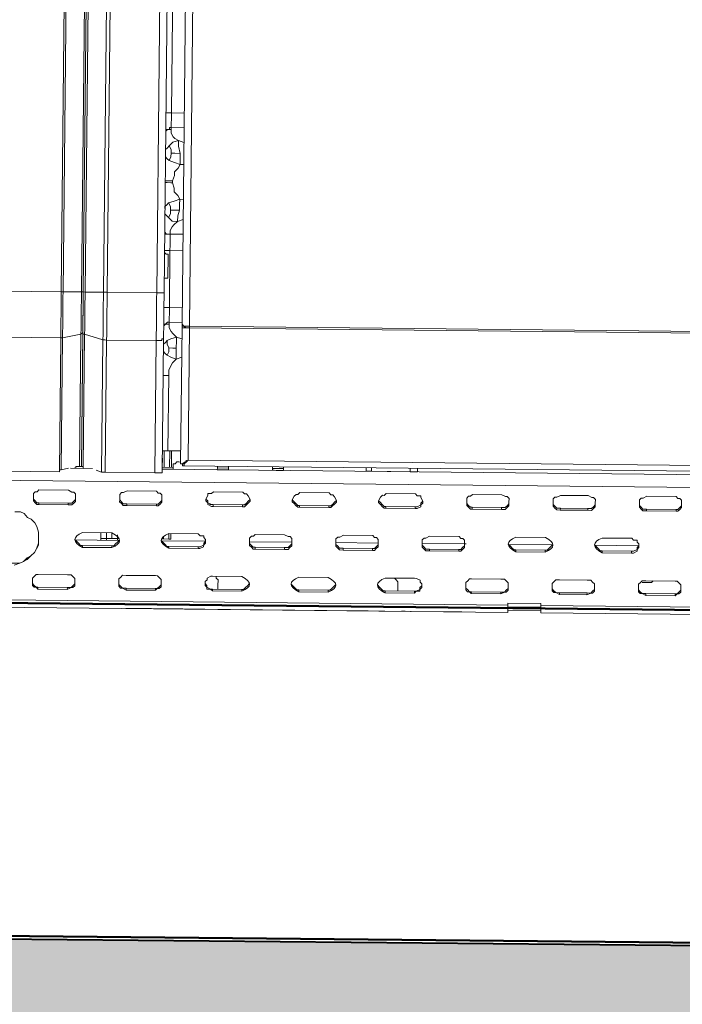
# Model space of a CAD drawing. Header units: metres. Extents: x 779 to 7046, y -512 to 9570.
# Tile 144 of 256: x 2478.285 to 2478.591, y -218.694 to -218.24. Entities that reach past the tile are written whole.
import ezdxf

# ---------------------------------------------------------------- set-up
doc = ezdxf.new("R2010")
doc.units = ezdxf.units.M
doc.linetypes.add('CIĄGłA', pattern=[0])
doc.layers.add('BK_Beton', color=2, linetype='Continuous', lineweight=15)
doc.layers.add('PDF _Geometria', color=7, linetype='Continuous')

# ---------------------------------------------------------------- blocks, each defined once
blk = doc.blocks.new('DYSTRYBUTOR WAYNE HELIX 4 PRODUKTY')
at = {"layer": 'PDF _Geometria', "lineweight": 9}
for points in [[(287.369, -9.872), (287.369, 43.47), (292.797, 43.47), (292.797, -9.872), (287.369, -9.872), (287.369, -10.126), (287.369, -10.381), (287.369, -10.635), (287.369, -10.89), (287.369, -11.229), (287.369, -11.483), (287.369, -11.738), (287.369, -11.992)], [(293.814, -9.872), (293.73, -9.872), (293.73, 43.47), (292.881, 43.47), (292.881, -9.872), (293.73, -9.872), (293.73, -10.042), (293.73, -10.296), (293.73, -10.55), (293.73, -10.805), (293.73, -11.059), (293.73, -11.314), (293.73, -11.568), (293.73, -11.823)], [(293.814, 43.385), (293.814, -9.872), (293.814, 43.47), (293.73, 43.47)], [(294.917, -9.872), (294.917, 43.385), (297.207, 43.385), (297.207, -9.872), (294.917, -9.872), (294.917, -10.126), (294.917, -10.466), (294.917, -10.72), (294.917, -10.974), (294.917, -11.229), (294.917, -11.483), (294.917, -11.823), (294.917, -12.077)], [(297.546, 43.385), (297.546, -9.872)], [(298.733, -11.399), (298.648, -11.399), (298.479, -11.399), (298.394, -11.314), (298.394, 43.216), (298.479, 43.216), (298.648, 43.216), (298.733, 43.216), (298.479, 43.216), (298.479, 43.301)], [(408.47, -17.589), (408.555, -17.674), (408.64, -17.759), (408.725, -17.759), (408.81, -17.759), (408.81, -11.399), (408.81, -11.483), (408.725, -11.483), (408.555, -11.483), (408.386, -11.483), (408.555, -11.483), (408.64, -11.483), (408.64, -11.399), (408.725, -11.399), (408.81, -11.399), (408.81, -11.314), (408.725, -11.399), (408.555, -11.399), (408.386, -11.399), (298.733, -11.399), (298.733, 43.216), (408.386, 43.216), (408.386, -11.399)], [(297.546, -4.784), (297.631, -4.784), (297.8, -4.784), (297.885, -4.784), (297.885, -4.699), (297.97, -4.445), (297.97, -4.275), (298.139, -4.105), (298.224, -3.936), (297.97, -3.851), (297.715, -3.766), (297.8, -3.596), (297.8, -3.427), (297.8, -3.257), (297.715, -3.088), (297.885, -2.918), (298.139, -2.833), (297.97, -2.748), (297.885, -2.664), (297.8, -2.494), (297.8, -2.324), (297.8, -2.24), (297.8, -2.07), (297.8, -1.816), (297.8, -1.561), (297.8, 34.311)], [(297.546, -1.561), (297.631, -1.561), (297.715, -1.561), (297.8, -1.561), (298.394, -1.561)], [(298.394, -2.24), (297.8, -2.24), (297.715, -2.24), (297.715, -2.324), (297.631, -2.324), (297.546, -2.324)], [(297.546, -2.409), (297.631, -2.324), (297.715, -2.324), (297.8, -2.324)], [(297.546, -3.342), (297.546, -3.257), (297.631, -3.172), (297.715, -3.088)], [(297.8, -3.427), (297.97, -3.427), (298.224, -3.427), (298.139, -3.088), (298.139, -2.833), (298.394, -2.918)], [(297.715, -3.766), (297.631, -3.681), (297.546, -3.596), (297.546, -3.512)], [(298.394, -3.936), (298.224, -3.936), (298.224, -3.681), (298.224, -3.427)], [(297.885, -4.699), (297.8, -4.699), (297.631, -4.699), (297.546, -4.699)], [(297.715, -5.717), (297.97, -5.632), (298.224, -5.547), (298.139, -5.377), (297.97, -5.208), (297.97, -5.038), (297.885, -4.784)], [(297.546, -5.971), (297.546, -5.886), (297.631, -5.801), (297.715, -5.717), (297.8, -5.886), (297.8, -6.056), (297.8, -6.225), (297.715, -6.395)], [(298.224, -6.056), (298.224, -5.801), (298.224, -5.547), (298.394, -5.547)], [(297.8, -7.158), (297.8, -6.989), (297.885, -6.819), (297.97, -6.734), (298.139, -6.565), (297.885, -6.565), (297.715, -6.395), (297.631, -6.31), (297.546, -6.225), (297.546, -6.141)], [(298.394, -6.48), (298.139, -6.565), (298.139, -6.31), (298.224, -6.056), (297.97, -6.056), (297.8, -6.056)], [(298.394, -17.165), (297.8, -17.165), (297.8, -13.688), (297.8, -13.434), (297.885, -13.264), (297.97, -13.095), (298.139, -12.925), (297.885, -12.84), (297.715, -12.755), (297.8, -12.586), (297.8, -12.416), (297.715, -12.247), (297.715, -12.077), (297.885, -11.992), (298.139, -11.907), (297.97, -11.738), (297.885, -11.653), (297.8, -11.483), (297.8, -11.314), (297.8, -11.229), (297.8, -11.059), (297.8, -10.805), (297.8, -10.55), (297.8, -7.922), (297.8, -7.667), (297.8, -7.413), (297.8, -7.158), (297.715, -7.158), (297.631, -7.158), (297.546, -7.158), (297.546, -7.073), (297.631, -7.158), (297.715, -7.158), (297.8, -7.158), (298.394, -7.158)], [(297.8, -7.158), (297.8, -7.158)], [(298.394, -7.922), (297.8, -7.922), (297.715, -7.922), (297.631, -7.922), (297.546, -7.922)], [(297.715, -9.024), (297.715, -8.939), (297.715, -8.854), (297.715, -8.77), (297.715, -8.6), (297.715, -8.515), (297.715, -8.43), (297.715, -8.346), (297.715, -8.261), (297.715, -8.176), (297.715, -8.091), (297.631, -8.091), (297.546, -8.006)], [(297.546, -9.278), (297.546, -9.194), (297.631, -9.194), (297.715, -9.194), (297.715, -9.109), (297.715, -9.024)], [(292.881, -9.872), (292.797, -9.872), (292.797, -10.126), (292.797, -10.381), (292.797, -10.635), (292.797, -10.89), (292.797, -11.229), (292.797, -11.483), (292.797, -11.738), (292.797, -11.992), (292.881, -11.992)], [(292.881, -9.872), (292.881, -10.126), (292.881, -10.381), (292.881, -10.635), (292.881, -10.89), (292.881, -11.229), (292.881, -11.483), (292.881, -11.738), (292.881, -11.992)], [(293.814, -11.738), (293.814, -11.483), (293.814, -11.314), (293.814, -11.059), (293.814, -10.805), (293.814, -10.55), (293.814, -10.296), (293.814, -10.042), (293.814, -9.872)], [(293.899, -9.872), (293.814, -9.872), (293.814, -10.126), (293.814, -10.381), (293.814, -10.635), (293.814, -10.89), (293.814, -11.059), (293.814, -11.314), (293.814, -11.568), (293.814, -11.823)], [(293.814, -9.872), (293.814, -9.872)], [(293.899, -9.872), (293.899, -10.126), (293.899, -10.381), (293.899, -10.635), (293.899, -10.89), (293.899, -11.144), (293.899, -11.314), (293.899, -11.568), (293.899, -11.823)], [(294.917, -9.872), (294.832, -9.872), (294.747, -9.872), (294.747, -10.126), (294.747, -10.466), (294.747, -10.72), (294.747, -10.974), (294.747, -11.229), (294.747, -11.483), (294.747, -11.823), (294.747, -12.077)], [(297.546, -9.872), (297.461, -9.872), (297.376, -9.872), (297.291, -9.872), (297.206, -9.872), (297.206, -10.126), (297.206, -10.466), (297.206, -10.72), (297.206, -10.974), (297.206, -11.229), (297.206, -11.483), (297.206, -11.823), (297.206, -12.077)], [(297.546, -9.872), (297.546, -10.126), (297.546, -10.381), (297.546, -10.72), (297.546, -10.974), (297.546, -11.229), (297.546, -11.483), (297.546, -11.738), (297.546, -11.992)], [(298.394, -10.55), (297.8, -10.55), (297.715, -10.55), (297.631, -10.55), (297.546, -10.55)], [(298.394, -11.229), (297.8, -11.229), (297.715, -11.229), (297.631, -11.314), (297.546, -11.314)], [(297.8, -11.314), (297.715, -11.314), (297.631, -11.314), (297.546, -11.399)], [(298.394, -11.314), (298.394, -11.399), (298.394, -17.759), (298.479, -17.759), (298.394, -17.759)], [(293.814, -11.738), (293.814, -11.653)], [(298.648, -17.674), (298.563, -17.674), (298.563, -17.759), (298.479, -17.759), (298.479, -17.844), (298.563, -17.844), (298.563, -17.759), (298.648, -17.674), (298.733, -17.589), (298.733, -11.483), (298.648, -11.483), (298.563, -11.483), (298.479, -11.399), (298.394, -11.399), (298.394, -11.483), (298.479, -11.483), (298.648, -11.483), (298.733, -11.483), (408.386, -11.483)], [(408.725, -17.844), (298.479, -17.844), (298.479, -17.759)], [(298.479, -11.399), (298.479, -11.399)], [(298.733, -11.483), (298.733, -11.398)], [(293.221, -18.013), (292.881, -18.098), (292.881, -11.992), (293.73, -11.823)], [(293.814, -11.823), (293.814, -17.928), (293.73, -17.928), (293.56, -17.928), (293.56, -18.013), (293.899, -18.013), (293.899, -17.928), (293.899, -11.823), (294.747, -12.077), (294.747, -18.183), (294.493, -18.098)], [(293.814, -11.823), (293.899, -11.823)], [(294.747, -12.077), (294.832, -12.077), (294.917, -12.077)], [(297.206, -12.077), (297.291, -12.077), (297.376, -12.077), (297.461, -12.077), (297.461, -11.992), (297.546, -11.992)], [(297.546, -11.992), (297.546, -18.098)], [(297.715, -12.077), (297.631, -12.162), (297.546, -12.247), (297.546, -12.331)], [(298.394, -11.992), (298.139, -11.907), (298.139, -12.077), (298.139, -12.416), (298.139, -12.671), (298.139, -12.925), (298.394, -12.84)], [(297.715, -12.755), (297.631, -12.671), (297.546, -12.586)], [(298.139, -12.416), (297.97, -12.416), (297.8, -12.416)], [(297.8, -13.688), (297.715, -13.688), (297.631, -13.688), (297.546, -13.688)], [(297.546, -17.165), (297.631, -17.165), (297.715, -17.165), (297.8, -17.165)], [(297.631, -17.165), (297.631, -17.928)], [(297.885, -17.165), (297.885, -17.928)], [(297.97, -17.165), (297.97, -17.928)], [(297.546, -17.504), (297.546, -17.504)], [(297.546, -17.504), (297.546, -17.928), (298.055, -17.928), (298.055, -17.759)], [(297.546, -17.504), (297.546, -17.504)], [(297.546, -17.504), (297.546, -17.504)], [(298.055, -17.759), (298.139, -17.759), (298.224, -17.674), (298.309, -17.674), (298.394, -17.674)], [(408.81, -17.759), (408.64, -17.759), (408.555, -17.674), (408.386, -17.589), (298.733, -17.589), (298.563, -17.674), (298.479, -17.759), (298.394, -17.759), (298.479, -17.759), (298.563, -17.759), (298.648, -17.674), (298.648, -17.589)], [(298.563, -17.674), (298.563, -17.674)], [(234.281, -18.607), (234.281, -24.119), (249.546, -24.119), (249.546, -24.034), (251.073, -24.034), (251.073, -24.119), (313.574, -24.119), (313.574, -24.034), (315.1, -24.034), (315.1, -24.119), (391.34, -24.119), (391.34, -24.034), (392.782, -24.034), (392.782, -24.119), (408.894, -24.119), (408.894, -18.607), (234.281, -18.607), (234.281, -18.522), (234.281, -18.437), (234.281, -18.353), (234.281, -18.268), (234.281, -18.183), (234.281, -18.098)], [(292.797, -18.183), (292.797, -18.098), (292.881, -18.098)], [(294.323, -18.013), (293.305, -18.013)], [(293.475, -18.013), (293.56, -18.013)], [(293.814, -17.844), (293.814, -17.844)], [(293.814, -17.928), (293.899, -17.928)], [(297.206, -18.183), (297.291, -18.183), (297.376, -18.183), (297.461, -18.183), (297.546, -18.183), (297.546, -18.098)], [(297.546, -17.928), (297.546, -18.013), (297.631, -18.013), (297.715, -18.013), (297.8, -18.013), (297.885, -18.013), (297.97, -18.013), (298.055, -18.013), (298.055, -17.928)], [(408.894, -18.013), (408.81, -18.013), (297.546, -18.013)], [(298.394, -17.759), (298.394, -17.759)], [(298.479, -17.759), (298.479, -17.759)], [(298.479, -17.759), (298.479, -17.759)], [(298.479, -17.844), (298.479, -17.844)], [(300.09, -17.844), (300.09, -17.928), (300.599, -17.928), (300.599, -17.844)], [(300.09, -17.928), (300.09, -18.013), (300.175, -18.013), (300.259, -18.013), (300.344, -18.013), (300.429, -18.013), (300.514, -18.013), (300.599, -18.013), (300.599, -17.928)], [(302.634, -17.844), (302.634, -17.928), (303.143, -17.928), (303.143, -17.844)], [(302.634, -17.928), (302.634, -18.013), (302.719, -18.013), (302.804, -18.013), (302.888, -18.013), (302.973, -18.013), (303.058, -18.013), (303.143, -18.013), (303.143, -17.928)], [(306.959, -17.844), (306.959, -18.013), (307.213, -18.013), (308.994, -18.013), (309.334, -18.013), (309.334, -17.844)], [(307.213, -17.844), (307.213, -17.928), (307.213, -18.013)], [(308.994, -18.013), (308.994, -17.928), (308.994, -17.844)], [(294.747, -18.183), (294.832, -18.183), (294.917, -18.183)], [(291.864, -19.031), (291.779, -19.116), (291.694, -19.116), (291.609, -19.201), (291.609, -19.37), (291.609, -19.455), (291.609, -19.54), (291.694, -19.625), (291.779, -19.709), (291.864, -19.709)], [(293.221, -19.031), (291.864, -19.031)], [(293.221, -19.709), (293.39, -19.709), (293.475, -19.625), (293.56, -19.54), (293.56, -19.455), (293.56, -19.37), (293.56, -19.201), (293.475, -19.116), (293.39, -19.116), (293.221, -19.031)], [(295.934, -19.031), (295.765, -19.116), (295.68, -19.116), (295.595, -19.201), (295.595, -19.37), (295.595, -19.455), (295.595, -19.54), (295.68, -19.625), (295.765, -19.709), (295.934, -19.709)], [(297.291, -19.031), (295.934, -19.031)], [(297.291, -19.709), (297.376, -19.709), (297.461, -19.625), (297.546, -19.54), (297.546, -19.455), (297.546, -19.37), (297.546, -19.201), (297.461, -19.116), (297.376, -19.116), (297.291, -19.031)], [(299.92, -19.031), (299.835, -19.116), (299.666, -19.116), (299.666, -19.201), (299.581, -19.37), (299.581, -19.455), (299.666, -19.54), (299.666, -19.625), (299.835, -19.709), (299.92, -19.709)], [(301.277, -19.031), (299.92, -19.031)], [(301.277, -19.709), (301.362, -19.709), (301.447, -19.625), (301.532, -19.54), (301.616, -19.455), (301.616, -19.37), (301.532, -19.201), (301.447, -19.116), (301.362, -19.116), (301.277, -19.031)], [(303.906, -19.031), (303.821, -19.116), (303.736, -19.116), (303.652, -19.201), (303.567, -19.37), (303.567, -19.455), (303.652, -19.54), (303.736, -19.625), (303.821, -19.709), (303.906, -19.709)], [(305.263, -19.031), (303.906, -19.031)], [(305.263, -19.709), (305.348, -19.709), (305.433, -19.625), (305.517, -19.54), (305.602, -19.455), (305.602, -19.37), (305.517, -19.201), (305.433, -19.116), (305.348, -19.116), (305.263, -19.031)], [(307.892, -19.031), (307.807, -19.116), (307.722, -19.116), (307.638, -19.201), (307.553, -19.37), (307.553, -19.455), (307.638, -19.54), (307.722, -19.625), (307.807, -19.709), (307.892, -19.709)], [(309.249, -19.031), (307.892, -19.031)], [(309.249, -19.709), (309.334, -19.709), (309.503, -19.625), (309.503, -19.54), (309.588, -19.455), (309.588, -19.37), (309.503, -19.201), (309.503, -19.116), (309.334, -19.116), (309.249, -19.031)], [(311.878, -19.031), (311.793, -19.116), (311.708, -19.116), (311.623, -19.201), (311.623, -19.37), (311.623, -19.455), (311.623, -19.54), (311.708, -19.625), (311.793, -19.709), (311.878, -19.709)], [(313.235, -19.031), (311.878, -19.031)], [(313.235, -19.709), (313.404, -19.709), (313.489, -19.625), (313.574, -19.54), (313.574, -19.455), (313.574, -19.37), (313.574, -19.201), (313.489, -19.116), (313.404, -19.116), (313.235, -19.031)], [(315.948, -19.031), (315.779, -19.116), (315.694, -19.116), (315.609, -19.201), (315.609, -19.37), (315.609, -19.455), (315.609, -19.54), (315.694, -19.625), (315.779, -19.709), (315.948, -19.709)], [(317.22, -19.031), (315.948, -19.031)], [(317.22, -19.709), (317.39, -19.709), (317.475, -19.625), (317.56, -19.54), (317.56, -19.455), (317.56, -19.37), (317.56, -19.201), (317.475, -19.116), (317.39, -19.116), (317.22, -19.031)], [(319.934, -19.031), (319.765, -19.116), (319.68, -19.116), (319.595, -19.201), (319.595, -19.37), (319.595, -19.455), (319.595, -19.54), (319.68, -19.625), (319.765, -19.709), (319.934, -19.709)], [(321.291, -19.031), (319.934, -19.031)], [(321.291, -19.709), (321.376, -19.709), (321.461, -19.625), (321.545, -19.54), (321.545, -19.455), (321.545, -19.37), (321.545, -19.201), (321.461, -19.116), (321.376, -19.116), (321.291, -19.031)], [(291.609, -19.37), (291.609, -19.455), (291.694, -19.54), (291.779, -19.625), (291.864, -19.625), (291.864, -19.709), (293.221, -19.709), (293.221, -19.625), (293.39, -19.625), (293.475, -19.54), (293.56, -19.455), (293.56, -19.37)], [(295.595, -19.37), (295.595, -19.455), (295.68, -19.54), (295.765, -19.625), (295.934, -19.625), (295.934, -19.709), (297.291, -19.709), (297.291, -19.625), (297.376, -19.625), (297.461, -19.54), (297.546, -19.455), (297.546, -19.37)], [(299.581, -19.37), (299.666, -19.455), (299.666, -19.54), (299.835, -19.625), (299.92, -19.625), (299.92, -19.709), (301.277, -19.709), (301.277, -19.625), (301.362, -19.625), (301.447, -19.54), (301.532, -19.455), (301.616, -19.37)], [(303.567, -19.37), (303.652, -19.455), (303.736, -19.54), (303.821, -19.625), (303.906, -19.625), (303.906, -19.709), (305.263, -19.709), (305.263, -19.625), (305.348, -19.625), (305.433, -19.54), (305.517, -19.455), (305.602, -19.37)], [(307.553, -19.37), (307.638, -19.455), (307.722, -19.54), (307.807, -19.625), (307.892, -19.625), (307.892, -19.709), (309.249, -19.709), (309.249, -19.625), (309.334, -19.625), (309.503, -19.54), (309.503, -19.455), (309.588, -19.37)], [(311.623, -19.37), (311.623, -19.455), (311.708, -19.54), (311.793, -19.625), (311.878, -19.625), (311.878, -19.709), (313.235, -19.709), (313.235, -19.625), (313.404, -19.625), (313.489, -19.54), (313.574, -19.455), (313.574, -19.37)], [(315.609, -19.37), (315.609, -19.455), (315.694, -19.54), (315.779, -19.625), (315.948, -19.625), (315.948, -19.709), (317.22, -19.709), (317.22, -19.625), (317.39, -19.625), (317.475, -19.54), (317.56, -19.455), (317.56, -19.37)], [(319.595, -19.37), (319.595, -19.455), (319.68, -19.54), (319.765, -19.625), (319.934, -19.625), (319.934, -19.709), (321.291, -19.709), (321.291, -19.625), (321.376, -19.625), (321.461, -19.54), (321.545, -19.455), (321.545, -19.37)], [(290.761, -22.508), (291.016, -22.423), (291.185, -22.338), (291.355, -22.254), (291.525, -22.084), (291.694, -21.914), (291.779, -21.745), (291.864, -21.575), (291.864, -21.321), (291.864, -21.151), (291.864, -20.981), (291.779, -20.727), (291.694, -20.557), (291.525, -20.388), (291.355, -20.303), (291.185, -20.133), (291.016, -20.049), (290.761, -20.049)], [(293.39, -19.625), (291.694, -19.625)], [(293.221, -19.625), (291.864, -19.625)], [(297.291, -19.625), (295.934, -19.625)], [(301.447, -19.625), (299.751, -19.625)], [(301.277, -19.625), (299.92, -19.625)], [(305.433, -19.625), (303.736, -19.625)], [(305.263, -19.625), (303.906, -19.625)], [(309.249, -19.625), (307.892, -19.625)], [(313.235, -19.625), (311.878, -19.625)], [(317.22, -19.625), (315.948, -19.625)], [(321.291, -19.625), (319.934, -19.625)], [(289.235, -21.236), (289.32, -21.321), (289.32, -21.49), (289.404, -21.745), (289.489, -21.914), (289.659, -22.084), (289.744, -22.169), (289.998, -22.338), (290.168, -22.423), (290.337, -22.423), (290.592, -22.423), (290.761, -22.423), (291.016, -22.423), (291.185, -22.338), (291.355, -22.169), (291.525, -22.084), (291.694, -21.914), (291.779, -21.745), (291.864, -21.49), (291.864, -21.321), (291.864, -21.236)], [(295.002, -21.236), (295.002, -20.981), (295.002, -21.236), (295.256, -21.236), (295.256, -20.981), (293.899, -20.981)], [(294.747, -20.981), (294.747, -21.236), (294.832, -21.236), (294.917, -21.236), (295.002, -21.236), (295.002, -21.321)], [(294.747, -21.321), (294.747, -21.236)], [(295.002, -21.236), (295.002, -21.236)], [(295.256, -21.236), (295.341, -21.236), (295.426, -21.236), (295.51, -21.236)], [(295.51, -21.066), (295.51, -21.236)], [(295.51, -21.321), (295.51, -21.236), (295.595, -21.236)], [(297.546, -21.236), (297.631, -21.236), (297.885, -21.236), (297.885, -20.981), (299.242, -20.981)], [(297.631, -21.151), (297.631, -21.236)], [(297.885, -21.236), (297.97, -21.236)], [(297.97, -20.981), (297.97, -21.236)], [(299.242, -21.66), (299.327, -21.66), (299.496, -21.575), (299.496, -21.49), (299.581, -21.405), (299.581, -21.236), (299.496, -21.151), (299.496, -21.066), (299.327, -21.066), (299.242, -20.981)], [(303.228, -20.981), (301.871, -20.981), (301.786, -21.066), (301.701, -21.066), (301.616, -21.151), (301.616, -21.236), (301.616, -21.405), (301.616, -21.49), (301.701, -21.575), (301.786, -21.66), (301.871, -21.66)], [(303.228, -21.66), (303.397, -21.66), (303.482, -21.575), (303.567, -21.49), (303.567, -21.405), (303.567, -21.236), (303.567, -21.151), (303.482, -21.066), (303.397, -21.066), (303.228, -20.981)], [(307.298, -21.66), (307.298, -21.575), (307.383, -21.575), (307.468, -21.49), (307.553, -21.405), (307.553, -21.321), (305.602, -21.321), (305.602, -21.405), (305.687, -21.49), (305.772, -21.575), (305.941, -21.575), (305.941, -21.66), (307.298, -21.66), (307.383, -21.66), (307.468, -21.575), (307.553, -21.49), (307.553, -21.405), (307.553, -21.236), (307.553, -21.151), (307.468, -21.066), (307.383, -21.066), (307.298, -20.981)], [(305.941, -20.981), (305.772, -21.066), (305.687, -21.066), (305.602, -21.151), (305.602, -21.236), (305.602, -21.405), (305.602, -21.49), (305.687, -21.575), (305.772, -21.66), (305.941, -21.66)], [(307.298, -20.981), (305.941, -20.981)], [(311.284, -21.66), (311.284, -21.575), (311.369, -21.575), (311.454, -21.49), (311.539, -21.405), (311.539, -21.321), (311.623, -21.321), (309.588, -21.321), (309.588, -21.405), (309.673, -21.49), (309.758, -21.575), (309.927, -21.575), (309.927, -21.66), (311.284, -21.66), (311.369, -21.66), (311.454, -21.575), (311.539, -21.49), (311.539, -21.405), (311.539, -21.236), (311.539, -21.151), (311.454, -21.066), (311.369, -21.066), (311.284, -20.981)], [(309.927, -20.981), (309.758, -21.066), (309.673, -21.066), (309.588, -21.151), (309.588, -21.236), (309.588, -21.405), (309.588, -21.49), (309.673, -21.575), (309.758, -21.66), (309.927, -21.66)], [(311.284, -20.981), (309.927, -20.981)], [(315.27, -20.981), (313.913, -20.981)], [(319.256, -20.981), (317.899, -20.981)], [(319.256, -21.66), (319.341, -21.66), (319.51, -21.575), (319.51, -21.49), (319.595, -21.405), (319.595, -21.236), (319.51, -21.151), (319.51, -21.066), (319.341, -21.066), (319.256, -20.981)], [(295.256, -21.575), (293.899, -21.575)], [(299.242, -21.575), (297.885, -21.575)], [(303.228, -21.575), (301.871, -21.575)], [(307.298, -21.575), (305.941, -21.575)], [(311.284, -21.575), (309.927, -21.575)], [(315.27, -21.575), (313.913, -21.575)], [(319.256, -21.575), (317.899, -21.575)], [(293.221, -22.932), (291.864, -22.932), (291.779, -22.932), (291.694, -23.017), (291.609, -23.102), (291.609, -23.186), (291.609, -23.356), (291.609, -23.441), (291.694, -23.526), (291.779, -23.526), (291.864, -23.61)], [(293.221, -23.61), (293.39, -23.526), (293.475, -23.526), (293.56, -23.441), (293.56, -23.356), (293.56, -23.186), (293.56, -23.102), (293.475, -23.017), (293.39, -22.932), (293.221, -22.932)], [(295.934, -22.932), (295.765, -22.932), (295.68, -23.017), (295.595, -23.102), (295.595, -23.186), (295.595, -23.356), (295.595, -23.441), (295.68, -23.526), (295.765, -23.526), (295.934, -23.61)], [(297.291, -22.932), (295.934, -22.932)], [(297.291, -23.61), (297.376, -23.526), (297.461, -23.526), (297.546, -23.441), (297.546, -23.356), (297.546, -23.186), (297.546, -23.102), (297.461, -23.017), (297.376, -22.932), (297.291, -22.932)], [(299.92, -22.932), (299.835, -22.932), (299.666, -23.017), (299.666, -23.102), (299.581, -23.186), (299.581, -23.356), (299.666, -23.441), (299.666, -23.526), (299.835, -23.526), (299.92, -23.61)], [(301.277, -22.932), (299.92, -22.932)], [(300.09, -22.932), (300.09, -23.017), (300.175, -23.102), (300.175, -23.186), (300.175, -23.271), (300.175, -23.526)], [(305.263, -22.932), (303.906, -22.932)], [(309.249, -22.932), (307.892, -22.932)], [(308.316, -22.932), (308.401, -23.017), (308.486, -23.102), (308.486, -23.186), (308.486, -23.271), (308.486, -23.526)], [(309.249, -23.61), (309.334, -23.526), (309.503, -23.526), (309.503, -23.441), (309.588, -23.356), (309.588, -23.186), (309.503, -23.102), (309.503, -23.017), (309.334, -22.932), (309.249, -22.932)], [(313.235, -22.932), (311.878, -22.932), (311.793, -22.932), (311.708, -23.017), (311.623, -23.102), (311.623, -23.186), (311.623, -23.356), (311.623, -23.441), (311.708, -23.526), (311.793, -23.526), (311.878, -23.61)], [(313.235, -23.61), (313.404, -23.526), (313.489, -23.526), (313.574, -23.441), (313.574, -23.356), (313.574, -23.186), (313.574, -23.102), (313.489, -23.017), (313.404, -22.932), (313.235, -22.932)], [(315.948, -22.932), (315.779, -22.932), (315.694, -23.017), (315.609, -23.102), (315.609, -23.186), (315.609, -23.356), (315.609, -23.441), (315.694, -23.526), (315.779, -23.526), (315.948, -23.61)], [(317.22, -22.932), (315.948, -22.932)], [(317.22, -23.61), (317.39, -23.526), (317.475, -23.526), (317.56, -23.441), (317.56, -23.356), (317.56, -23.186), (317.56, -23.102), (317.475, -23.017), (317.39, -22.932), (317.22, -22.932)], [(319.934, -22.932), (319.765, -22.932), (319.68, -23.017), (319.595, -23.102), (319.595, -23.186), (319.595, -23.356), (319.595, -23.441), (319.68, -23.526), (319.765, -23.526), (319.934, -23.61)], [(320.273, -22.932), (320.189, -23.017), (320.104, -23.017), (320.019, -23.017), (319.849, -23.017), (319.765, -23.017)], [(321.291, -22.932), (319.934, -22.932)], [(321.291, -23.61), (321.376, -23.526), (321.461, -23.526), (321.545, -23.441), (321.545, -23.356), (321.545, -23.186), (321.545, -23.102), (321.461, -23.017), (321.376, -22.932), (321.291, -22.932)], [(291.609, -23.271), (291.609, -23.356), (291.694, -23.441), (291.779, -23.526), (291.864, -23.526), (291.864, -23.61), (293.221, -23.61), (293.221, -23.526), (293.39, -23.526), (293.475, -23.441), (293.56, -23.356), (293.56, -23.271)], [(293.221, -23.526), (291.864, -23.526)], [(295.595, -23.271), (295.595, -23.356), (295.68, -23.441), (295.765, -23.526), (295.934, -23.526), (295.934, -23.61), (297.291, -23.61), (297.291, -23.526), (297.376, -23.526), (297.461, -23.441), (297.546, -23.356), (297.546, -23.271)], [(297.291, -23.526), (295.934, -23.526)], [(299.581, -23.271), (299.666, -23.356), (299.666, -23.441), (299.835, -23.526), (299.92, -23.526), (299.92, -23.61), (301.277, -23.61), (301.277, -23.526), (301.362, -23.526), (301.447, -23.441), (301.532, -23.356), (301.616, -23.271)], [(301.277, -23.526), (299.92, -23.526)], [(303.567, -23.271), (303.652, -23.356), (303.736, -23.441), (303.821, -23.526), (303.906, -23.526), (303.906, -23.61), (305.263, -23.61), (305.263, -23.526), (305.348, -23.526), (305.433, -23.441), (305.517, -23.356), (305.602, -23.271)], [(305.263, -23.526), (303.906, -23.526)], [(307.553, -23.271), (307.638, -23.356), (307.722, -23.441), (307.807, -23.526), (307.892, -23.526), (307.892, -23.61), (309.249, -23.61), (309.249, -23.526), (309.334, -23.526), (309.503, -23.441), (309.503, -23.356), (309.588, -23.271)], [(309.249, -23.526), (307.892, -23.526)], [(311.623, -23.271), (311.623, -23.356), (311.708, -23.441), (311.793, -23.526), (311.878, -23.526), (311.878, -23.61), (313.235, -23.61), (313.235, -23.526), (313.404, -23.526), (313.489, -23.441), (313.574, -23.356), (313.574, -23.271)], [(313.235, -23.526), (311.878, -23.526)], [(315.609, -23.271), (315.609, -23.356), (315.694, -23.441), (315.779, -23.526), (315.948, -23.526), (315.948, -23.61), (317.22, -23.61), (317.22, -23.526), (317.39, -23.526), (317.475, -23.441), (317.56, -23.356), (317.56, -23.271)], [(317.22, -23.526), (315.948, -23.526)], [(319.595, -23.271), (319.595, -23.356), (319.68, -23.441), (319.765, -23.526), (319.934, -23.526), (319.934, -23.61), (321.291, -23.61), (321.291, -23.526), (321.376, -23.526), (321.461, -23.441), (321.545, -23.356), (321.545, -23.271)], [(321.291, -23.526), (319.934, -23.526)], [(251.073, -24.458), (313.574, -24.458)], [(295.934, -24.458), (295.934, -24.458)], [(295.934, -24.458), (296.528, -24.458)], [(295.934, -24.458), (295.934, -24.458)], [(296.189, -24.458), (296.019, -24.458)], [(296.019, -24.458), (296.019, -24.458)], [(296.189, -24.458), (296.189, -24.458)], [(296.443, -24.458), (296.443, -24.458)], [(296.867, -24.458), (296.443, -24.458)], [(296.528, -24.458), (296.613, -24.458), (296.698, -24.458), (296.783, -24.458), (296.867, -24.458), (296.952, -24.458), (297.037, -24.458)], [(296.528, -24.458), (296.528, -24.458)], [(297.206, -24.458), (297.122, -24.458), (297.037, -24.458), (296.952, -24.458), (296.867, -24.458)], [(296.867, -24.458), (296.867, -24.458)], [(297.037, -24.458), (298.394, -24.458)], [(297.037, -24.458), (297.037, -24.458)], [(297.207, -24.458), (297.207, -24.458)], [(300.344, -24.458), (300.429, -24.458), (300.514, -24.458), (300.768, -24.458), (298.394, -24.458), (298.563, -24.458), (298.648, -24.458), (298.733, -24.458), (298.818, -24.458)], [(298.394, -24.458), (298.394, -24.458)], [(300.768, -24.458), (300.768, -24.458)], [(300.768, -24.458), (306.705, -24.458)], [(307.129, -24.458), (307.044, -24.458), (306.959, -24.458), (306.874, -24.458), (306.705, -24.458), (309.079, -24.458), (308.825, -24.458), (308.74, -24.458), (308.655, -24.458)], [(306.705, -24.458), (306.705, -24.458)], [(309.079, -24.458), (309.079, -24.458)], [(309.079, -24.458), (310.945, -24.458), (311.114, -24.458), (311.199, -24.458), (311.284, -24.458), (311.369, -24.458), (311.454, -24.458)], [(310.945, -24.458), (310.945, -24.458)], [(311.454, -24.458), (311.454, -24.458)], [(313.574, -24.458), (313.574, -24.374), (313.574, -24.289), (313.574, -24.204), (313.574, -24.119)], [(315.1, -24.204), (313.574, -24.204)], [(313.574, -24.374), (315.1, -24.374)], [(315.1, -24.119), (315.1, -24.204), (315.1, -24.289), (315.1, -24.374), (315.1, -24.458)], [(315.1, -24.458), (391.34, -24.458)]]:
    blk.add_lwpolyline(points, dxfattribs=at)
for points in [[(293.899, -9.872), (293.899, 43.385), (294.747, 43.385), (294.747, -9.872)], [(293.814, -11.738), (293.73, -11.823), (293.73, -17.928), (293.814, -17.928)], [(292.797, -18.183), (292.797, -11.992), (287.369, -11.992), (287.369, -18.183)], [(297.207, -18.183), (294.917, -18.183), (294.917, -12.077), (297.207, -12.077)], [(293.56, -21.321), (293.645, -21.405), (293.73, -21.49), (293.814, -21.575), (293.899, -21.575), (293.899, -21.66), (295.256, -21.66), (295.256, -21.575), (295.341, -21.575), (295.426, -21.49), (295.51, -21.405), (295.595, -21.321)], [(297.546, -21.321), (297.631, -21.405), (297.715, -21.49), (297.8, -21.575), (297.885, -21.575), (297.885, -21.66), (299.242, -21.66), (299.242, -21.575), (299.327, -21.575), (299.496, -21.49), (299.496, -21.405), (299.581, -21.321)], [(301.616, -21.321), (301.616, -21.405), (301.701, -21.49), (301.786, -21.575), (301.871, -21.575), (301.871, -21.66), (303.228, -21.66), (303.228, -21.575), (303.397, -21.575), (303.482, -21.49), (303.567, -21.405), (303.567, -21.321)], [(313.574, -21.321), (313.659, -21.405), (313.743, -21.49), (313.828, -21.575), (313.913, -21.575), (313.913, -21.66), (315.27, -21.66), (315.27, -21.575), (315.355, -21.575), (315.44, -21.49), (315.524, -21.405), (315.609, -21.321)], [(317.56, -21.321), (317.644, -21.405), (317.729, -21.49), (317.814, -21.575), (317.899, -21.575), (317.899, -21.66), (319.256, -21.66), (319.256, -21.575), (319.341, -21.575), (319.51, -21.49), (319.51, -21.405), (319.595, -21.321)]]:
    blk.add_lwpolyline(points, close=True, dxfattribs=at)
for centre, start_param, end_param in [((299.327, -21.575), 5.939939, 6.642851), ((289.828, -21.066), 2.798346, 3.501258), ((303.312, -21.575), 5.939939, 6.642851), ((319.341, -21.575), 5.939939, 6.642851), ((309.842, -21.066), 2.798346, 3.501258), ((323.326, -21.575), 5.939939, 6.642851), ((295.85, -23.017), 2.798346, 3.501258), ((309.334, -23.526), 5.939939, 6.642851), ((299.835, -23.017), 2.798346, 3.501258), ((313.319, -23.526), 5.939939, 6.642851)]:
    blk.add_ellipse(centre, major_axis=(-5.781, 0.279), ratio=0.170064, start_param=start_param, end_param=end_param, dxfattribs=at)
blk = doc.blocks.new('B-B')
at = {"lineweight": 9, "true_color": 0xed1f24}
h = blk.add_hatch(dxfattribs=at)
h.set_pattern_fill('AR-CONC', color=240, scale=0.005, angle=-34.4488)
h.set_pattern_definition([(15.551222, (-696.3316, 2496.9578), (0.7060955, -0.58100074), [0.09525, -1.04775]), (320.551222, (-696.3316, 2496.9578), (0.3950606, 0.88743875), [0.0762, -0.83820292]), (66.002667, (-696.27275, 2496.90935), (1.10115607, 0.306438), [0.08095004, -0.89045122]), (11.73542, (-696.1879, 2497.1672), (0.9987923, -0.94005267), [0.142875, -1.571625]), (62.18678, (-696.1047, 2497.0889), (1.67866224, 0.3487167), [0.1214251, -1.33567804]), (316.735373, (-696.1879, 2497.1672), (1.67866224, 0.3487167), [0.1142998, -1.25729866]), (346.551222, (-696.1191, 2497.043), (0.33588918, -0.85047388), [0.09525, -1.04775]), (291.551222, (-696.1191, 2497.043), (0.77576706, 0.58463913), [0.0762, -0.8382]), (37.002667, (-696.0911, 2496.97215), (1.11165624, -0.26583475), [0.08095004, -0.8904497]), (3.051222, (-696.3316, 2496.95777), (0.251885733, 0.33989841), [0, -0.82804, 0, -0.8509, 0, -0.841375]), (333.051222, (-696.3316, 2496.95777), (0.558853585, 0.22407151), [0, -0.48514, 0, -0.80899, 0, -0.320675]), (293.051222, (-696.56514, 2497.11797), (0.542859, -0.40711768), [0, -0.3175, 0, -0.9906, 0, -1.31445]), (283.051222, (-696.66986, 2497.1898), (0.6826754, -0.31412309), [0, -0.41275, 0, -0.65786, 0, -0.93345])])
h.paths.add_polyline_path([(23.26948, -99.18079), (21.63274, -88.75523), (20.12813, -78.87522), (18.2933, -68.47841), (16.06114, -55.6023), (14.25534, -45.65292), (13.18712, -39.86331), (11.74928, -30.61485), (10.74801, -24.98274), (15.18557, -54.52442), (18.22626, -73.03347), (21.92975, -93.13492), (24.12453, -104.98977)])
at = {"color": 242, "linetype": 'CIĄGłA', "lineweight": 40, "true_color": 0xcd2027}
blk.add_lwpolyline([(6.5317, 0.67352), (6.70494, -0.34681), (7.84711, -7.80843), (7.69965, -7.83589), (11.74928, -30.61485), (13.18712, -39.86331), (14.25534, -45.65292), (16.06114, -55.6023), (18.2933, -68.47841), (20.12813, -78.87522), (21.63274, -88.75523), (23.26948, -99.18079), (24.42396, -107.23563)], dxfattribs=at)
at = {"layer": 'BK_Beton', "color": 18, "lineweight": 50, "true_color": 0x000000}
blk.add_line((20.12813, -78.87522, -10.04), (18.39529, -69.02599, -10.04), dxfattribs=at)
at = {"layer": 'BK_Beton', "color": 18, "lineweight": 50, "true_color": 0x000000, "elevation": -10.04}
blk.add_lwpolyline([(18.50627, -69.62179), (18.65354, -69.59329), (20.1579, -78.1613), (20.01044, -78.18877)], dxfattribs=at)
at = {"layer": 'BK_Beton', "color": 18, "lineweight": 5, "true_color": 0x000000, "elevation": -10.04}
blk.add_lwpolyline([(20.01045, -78.18877), (20.1579, -78.1613), (18.65354, -69.59329), (18.5063, -69.62178)], dxfattribs=at)
at = {"xscale": 0.01000000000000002, "yscale": 0.01000000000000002, "zscale": 0.01000000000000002, "rotation": 279.9583443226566}
blk.add_blockref('DYSTRYBUTOR WAYNE HELIX 4 PRODUKTY', (19.55454, -73.32212, -10.04), dxfattribs=at)

msp = doc.modelspace()

# ---------------------------------------------------------------- block references
at = {"layer": 'PDF _Geometria', "linetype": 'CIĄGłA', "rotation": 79.44877770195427}
msp.add_blockref('B-B', (2399.71412, -224.03405, 10.04), dxfattribs=at)

doc.saveas('drawing.dxf')
